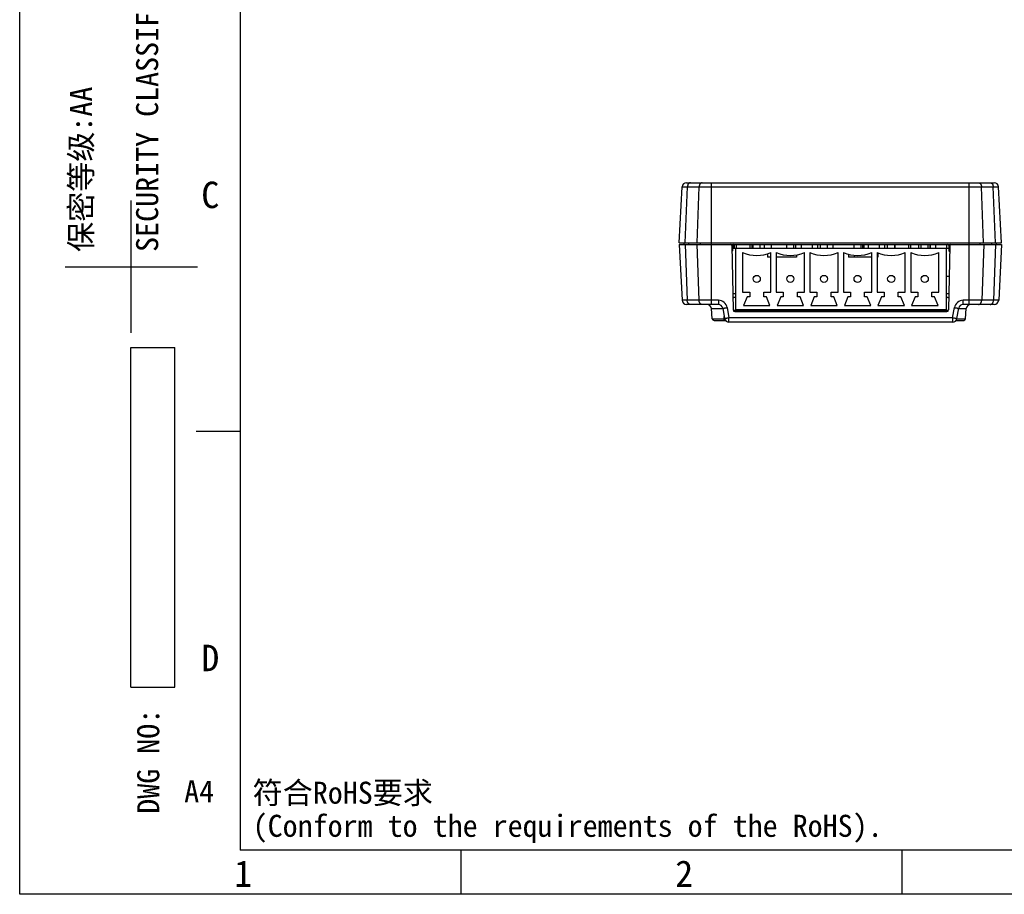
# Model space of a CAD drawing. Header units: millimetres. Extents: x 0 to 297, y 0 to 210.
# Tile 1 of 6: x 0 to 112, y 0 to 99. Entities that reach past the tile are written whole.
import ezdxf

# ---------------------------------------------------------------- set-up
doc = ezdxf.new("R2010")
doc.units = ezdxf.units.MM
doc.header["$LTSCALE"] = 16.335
doc.layers.get('0').update_dxf_attribs({"linetype": 'CONTINUOUS'})
doc.layers.add('00_COMPONENTS', color=7, linetype='CONTINUOUS')
doc.layers.add('50_ALL_DETAILS', color=7, linetype='CONTINUOUS')
doc.styles.get("Standard").update_dxf_attribs({"font": 'simfang.ttf'})
doc.styles.add('TEXTSTYLE_2', font='simfang.ttf')
doc.styles.add('TEXTSTYLE_3', font='simfang.ttf')

msp = doc.modelspace()

# ---------------------------------------------------------------- linework, layer by layer
at = {"color": 7}
for p, q in [((0, 0), (0, 210)), ((25, 205), (25, 5)), ((12.646, 63.648), (12.646, 78.648)), ((5.146, 71.148), (20.146, 71.148)), ((12.583, 23.474), (12.583, 61.974)), ((12.583, 61.974), (17.583, 61.974)), ((17.583, 23.474), (17.583, 61.974)), ((20, 52.5), (25, 52.5)), ((12.583, 23.474), (17.583, 23.474)), ((292.006, 5), (25, 5)), ((49.999, 5), (49.999, 0)), ((99.999, 5), (99.999, 0)), ((297, 0), (0, 0))]:
    msp.add_line(p, q, dxfattribs=at)
at = {"layer": '00_COMPONENTS', "color": 7}
for p, q in [((75.616, 80.665), (110.468, 80.665)), ((74.786, 73.865), (75.117, 80.191)), ((111.299, 73.865), (110.968, 80.191)), ((74.786, 73.865), (111.299, 73.865)), ((75.326, 73.665), (75.316, 73.865)), ((110.759, 73.665), (110.769, 73.865)), ((74.759, 73.665), (75.091, 67.339)), ((74.759, 73.665), (111.325, 73.665)), ((80.745, 73.567), (80.873, 66.251)), ((80.839, 73.567), (80.829, 72.963)), ((80.834, 73.265), (105.042, 73.265)), ((81.019, 73.265), (81.019, 73.665)), ((81.042, 73.265), (81.042, 73.665)), ((81.141, 73.265), (81.141, 66.254)), ((81.967, 72.764), (81.967, 68.244)), ((83.042, 73.265), (83.042, 73.665)), ((83.167, 73.265), (83.167, 73.665)), ((83.967, 73.265), (83.967, 73.665)), ((84.392, 73.665), (84.392, 73.265)), ((84.773, 72.619), (84.773, 72.249)), ((85.167, 68.244), (85.167, 72.764)), ((85.192, 73.665), (85.192, 73.265)), ((85.777, 72.764), (85.777, 68.244)), ((86.977, 73.265), (86.977, 73.665)), ((87.777, 73.265), (87.777, 73.665)), ((87.984, 73.265), (87.984, 73.665)), ((88.634, 73.265), (88.634, 73.665)), ((88.977, 68.244), (88.977, 72.764)), ((89.587, 72.764), (89.587, 68.244)), ((89.834, 73.665), (89.834, 73.265)), ((90.484, 73.265), (90.484, 73.665)), ((90.787, 73.265), (90.787, 73.665)), ((91.587, 73.265), (91.587, 73.665)), ((92.192, 73.665), (92.192, 73.265)), ((92.787, 68.244), (92.787, 72.764)), ((93.397, 72.764), (93.397, 68.244)), ((93.981, 72.566), (93.981, 72.249)), ((94.597, 73.265), (94.597, 73.665)), ((95.397, 73.265), (95.397, 73.665)), ((95.6, 73.265), (95.6, 73.665)), ((95.692, 73.665), (95.692, 73.265)), ((96.25, 73.265), (96.25, 73.665)), ((96.597, 68.244), (96.597, 72.764)), ((97.207, 72.764), (97.207, 68.244)), ((97.283, 72.736), (97.283, 72.249)), ((97.45, 73.665), (97.45, 73.265)), ((98.1, 73.265), (98.1, 73.665)), ((98.407, 73.265), (98.407, 73.665)), ((99.207, 73.265), (99.207, 73.665)), ((100.407, 68.244), (100.407, 72.764)), ((101.017, 72.764), (101.017, 68.244)), ((101.042, 73.265), (101.042, 73.665)), ((101.892, 73.665), (101.892, 73.265)), ((102.217, 73.265), (102.217, 73.665)), ((103.017, 73.265), (103.017, 73.665)), ((103.215, 73.265), (103.215, 73.665)), ((103.865, 73.265), (103.865, 73.665)), ((104.217, 68.244), (104.217, 72.764)), ((105.042, 73.265), (105.042, 66.254)), ((105.065, 73.665), (105.065, 73.265)), ((105.065, 73.265), (105.349, 73.265)), ((105.438, 73.567), (105.311, 66.251)), ((105.344, 73.567), (105.355, 72.963)), ((111.325, 73.665), (110.994, 67.339)), ((85.167, 72.249), (84.773, 72.249)), ((88.075, 72.249), (85.777, 72.249)), ((88.075, 72.496), (88.075, 72.249)), ((96.597, 72.249), (93.981, 72.249)), ((94.616, 72.453), (94.616, 72.249)), ((97.283, 72.249), (97.207, 72.249)), ((105.042, 70.065), (105.377, 70.065)), ((81.967, 68.244), (82.767, 68.244)), ((82.767, 68.244), (82.767, 67.744)), ((84.367, 67.744), (84.367, 68.244)), ((84.367, 68.244), (85.167, 68.244)), ((85.777, 68.244), (86.577, 68.244)), ((86.577, 68.244), (86.577, 67.744)), ((88.177, 67.744), (88.177, 68.244)), ((88.177, 68.244), (88.977, 68.244)), ((89.587, 68.244), (90.387, 68.244)), ((90.387, 68.244), (90.387, 67.744)), ((91.987, 67.744), (91.987, 68.244)), ((91.987, 68.244), (92.787, 68.244)), ((93.397, 68.244), (94.197, 68.244)), ((94.197, 68.244), (94.197, 67.744)), ((95.797, 67.744), (95.797, 68.244)), ((95.797, 68.244), (96.597, 68.244)), ((97.207, 68.244), (98.007, 68.244)), ((98.007, 68.244), (98.007, 67.744)), ((99.607, 67.744), (99.607, 68.244)), ((99.607, 68.244), (100.407, 68.244)), ((101.017, 68.244), (101.817, 68.244)), ((101.817, 68.244), (101.817, 67.744)), ((103.417, 67.744), (103.417, 68.244)), ((103.417, 68.244), (104.217, 68.244)), ((81.141, 68.065), (80.841, 68.065)), ((82.467, 67.744), (82.067, 66.744)), ((82.767, 67.744), (82.467, 67.744)), ((84.667, 67.744), (84.367, 67.744)), ((85.067, 66.744), (84.667, 67.744)), ((86.277, 67.744), (85.877, 66.744)), ((86.577, 67.744), (86.277, 67.744)), ((88.477, 67.744), (88.177, 67.744)), ((88.877, 66.744), (88.477, 67.744)), ((90.087, 67.744), (89.687, 66.744)), ((90.387, 67.744), (90.087, 67.744)), ((92.287, 67.744), (91.987, 67.744)), ((92.687, 66.744), (92.287, 67.744)), ((93.897, 67.744), (93.497, 66.744)), ((94.197, 67.744), (93.897, 67.744)), ((96.097, 67.744), (95.797, 67.744)), ((96.497, 66.744), (96.097, 67.744)), ((97.707, 67.744), (97.307, 66.744)), ((98.007, 67.744), (97.707, 67.744)), ((99.907, 67.744), (99.607, 67.744)), ((100.307, 66.744), (99.907, 67.744)), ((101.517, 67.744), (101.117, 66.744)), ((101.817, 67.744), (101.517, 67.744)), ((103.717, 67.744), (103.417, 67.744)), ((104.117, 66.744), (103.717, 67.744)), ((105.342, 68.065), (105.042, 68.065)), ((79.222, 66.865), (75.59, 66.865)), ((78.525, 65.247), (78.423, 66.408)), ((79.714, 66.452), (79.921, 65.278)), ((81.073, 66.054), (105.111, 66.054)), ((105.042, 66.254), (81.141, 66.254)), ((82.067, 66.744), (85.067, 66.744)), ((85.877, 66.744), (88.877, 66.744)), ((89.687, 66.744), (92.687, 66.744)), ((93.497, 66.744), (96.497, 66.744)), ((97.307, 66.744), (100.307, 66.744)), ((101.117, 66.744), (104.117, 66.744)), ((106.263, 65.278), (106.47, 66.452)), ((110.495, 66.865), (106.962, 66.865)), ((107.224, 65.247), (107.325, 66.408)), ((78.724, 65.065), (80.013, 65.065)), ((105.77, 64.865), (80.413, 64.865)), ((106.17, 65.065), (107.025, 65.065))]:
    msp.add_line(p, q, dxfattribs=at)
at = {"layer": '00_COMPONENTS', "color": 4}
for p, q in [((78.444, 66.865), (78.444, 80.665)), ((107.641, 66.865), (107.641, 80.665)), ((75.117, 80.191), (110.968, 80.191)), ((75.468, 73.865), (75.702, 80.191)), ((76.796, 73.865), (77.031, 80.191)), ((109.288, 73.865), (109.054, 80.191)), ((110.617, 73.865), (110.382, 80.191)), ((75.85, 73.665), (75.843, 73.865)), ((77.179, 73.665), (77.171, 73.865)), ((108.906, 73.665), (108.913, 73.865)), ((110.234, 73.665), (110.242, 73.865)), ((75.449, 73.665), (75.684, 67.339)), ((76.778, 73.665), (77.012, 67.339)), ((81.259, 73.265), (81.259, 73.665)), ((82.826, 73.265), (82.826, 73.665)), ((99.259, 73.265), (99.259, 73.665)), ((100.826, 73.265), (100.826, 73.665)), ((103.259, 73.265), (103.259, 73.665)), ((109.307, 73.665), (109.072, 67.339)), ((110.635, 73.665), (110.401, 67.339)), ((79.222, 67.339), (75.091, 67.339)), ((79.222, 67.339), (79.222, 66.865)), ((106.962, 66.865), (106.962, 67.339)), ((110.994, 67.339), (106.962, 67.339)), ((78.423, 66.408), (79.722, 66.408)), ((80.206, 66.512), (80.413, 65.339)), ((81.868, 66.254), (81.869, 66.195)), ((81.869, 66.054), (81.869, 66.195)), ((81.869, 66.195), (104.315, 66.195)), ((104.315, 66.195), (104.316, 66.254)), ((104.315, 66.054), (104.315, 66.195)), ((105.77, 65.339), (105.977, 66.512)), ((106.462, 66.408), (107.325, 66.408)), ((78.525, 65.247), (79.927, 65.247)), ((79.883, 65.065), (79.883, 65.492)), ((80.413, 64.865), (80.413, 65.339)), ((105.77, 65.339), (80.413, 65.339)), ((105.77, 65.339), (105.77, 64.865)), ((106.256, 65.247), (107.224, 65.247))]:
    msp.add_line(p, q, dxfattribs=at)
at = {"layer": '00_COMPONENTS', "color": 7}
for centre in [(83.567, 69.765), (87.377, 69.765), (91.187, 69.765), (94.997, 69.765), (98.807, 69.765), (102.617, 69.765)]:
    msp.add_circle(centre, 0.4, dxfattribs=at)
for centre, radius, start, end in [((75.616, 80.165), 0.5, 90, 177), ((110.468, 80.165), 0.5, 3, 90), ((80.645, 73.565), 0.1, 1, 90), ((80.729, 72.965), 0.1, 286.49445, 359), ((80.939, 73.565), 0.1, 90, 179), ((83.567, 76.43), 4, 246.42182, 293.57818), ((87.377, 76.43), 4, 246.42182, 293.57818), ((91.187, 76.43), 4, 246.42182, 293.57818), ((94.997, 76.43), 4, 246.42182, 293.57818), ((98.807, 76.43), 4, 246.42182, 293.57818), ((102.617, 76.43), 4, 246.42182, 293.57818), ((105.244, 73.565), 0.1, 1, 90), ((105.455, 72.965), 0.1, 181, 253.50555), ((105.538, 73.565), 0.1, 90, 179), ((75.59, 67.365), 0.5, 183, 270), ((110.495, 67.365), 0.5, 270, 357), ((77.925, 66.365), 0.5, 5, 90), ((79.222, 66.365), 0.5, 10, 90), ((81.073, 66.254), 0.2, 181, 270), ((105.111, 66.254), 0.2, 270, 359), ((106.962, 66.365), 0.5, 90, 170), ((107.823, 66.365), 0.5, 90, 175), ((78.724, 65.265), 0.2, 185, 270), ((80.413, 65.365), 0.5, 190, 270), ((105.77, 65.365), 0.5, 270, 350), ((107.025, 65.265), 0.2, 270, 355)]:
    msp.add_arc(centre, radius, start, end, dxfattribs=at)
at = {"layer": '00_COMPONENTS', "color": 4}
for centre, start, end in [((79.222, 66.339), 10, 90), ((106.962, 66.339), 90, 170)]:
    msp.add_arc(centre, 1, start, end, dxfattribs=at)
for points, knots in [([(76.056, 80.665), (76.033, 80.665), (75.987, 80.659), (75.922, 80.631), (75.862, 80.587), (75.809, 80.528), (75.765, 80.456), (75.72, 80.345), (75.705, 80.253), (75.702, 80.191)], [0, 0, 0, 0, 0.103916, 0.2113662, 0.325103, 0.4466336, 0.5761941, 0.7129349, 1, 1, 1, 1]), ([(77.384, 80.665), (77.361, 80.665), (77.316, 80.659), (77.25, 80.631), (77.19, 80.587), (77.138, 80.528), (77.094, 80.456), (77.049, 80.345), (77.033, 80.253), (77.031, 80.191)], [0, 0, 0, 0, 0.103916, 0.2113662, 0.325103, 0.4466336, 0.5761941, 0.7129349, 1, 1, 1, 1]), ([(108.701, 80.665), (108.723, 80.665), (108.769, 80.659), (108.834, 80.631), (108.894, 80.587), (108.947, 80.528), (108.991, 80.456), (109.036, 80.345), (109.052, 80.253), (109.054, 80.191)], [0, 0, 0, 0, 0.103916, 0.2113662, 0.325103, 0.4466336, 0.5761941, 0.7129349, 1, 1, 1, 1]), ([(110.029, 80.665), (110.052, 80.665), (110.097, 80.659), (110.163, 80.631), (110.223, 80.587), (110.276, 80.528), (110.319, 80.456), (110.365, 80.345), (110.38, 80.253), (110.382, 80.191)], [0, 0, 0, 0, 0.103916, 0.2113662, 0.325103, 0.4466336, 0.5761941, 0.7129349, 1, 1, 1, 1]), ([(76.037, 66.865), (76.015, 66.865), (75.969, 66.871), (75.903, 66.899), (75.843, 66.943), (75.791, 67.002), (75.747, 67.074), (75.702, 67.185), (75.686, 67.277), (75.684, 67.339)], [0, 0, 0, 0, 0.103916, 0.2113662, 0.325103, 0.4466336, 0.5761941, 0.7129349, 1, 1, 1, 1]), ([(77.365, 66.865), (77.343, 66.865), (77.297, 66.871), (77.232, 66.899), (77.172, 66.943), (77.119, 67.002), (77.075, 67.074), (77.03, 67.185), (77.015, 67.277), (77.012, 67.339)], [0, 0, 0, 0, 0.103916, 0.2113662, 0.325103, 0.4466336, 0.5761941, 0.7129349, 1, 1, 1, 1]), ([(81.141, 67.676), (81.118, 67.673), (81.076, 67.666), (81.017, 67.655), (80.967, 67.643), (80.925, 67.63), (80.893, 67.617), (80.872, 67.605), (80.86, 67.595), (80.854, 67.588), (80.85, 67.581), (80.85, 67.576), (80.85, 67.574)], [0, 0, 0, 0, 0.2136197, 0.4017185, 0.5635508, 0.6988173, 0.8077474, 0.8914096, 0.924631, 0.9529397, 0.9774856, 1, 1, 1, 1]), ([(105.334, 67.574), (105.334, 67.576), (105.333, 67.581), (105.33, 67.588), (105.324, 67.595), (105.312, 67.605), (105.291, 67.617), (105.258, 67.63), (105.217, 67.643), (105.166, 67.655), (105.107, 67.666), (105.065, 67.673), (105.043, 67.676)], [0, 0, 0, 0, 0.022514, 0.0470608, 0.0753702, 0.1085919, 0.1922546, 0.301185, 0.4364513, 0.5982831, 0.7863812, 1, 1, 1, 1]), ([(108.719, 66.865), (108.742, 66.865), (108.788, 66.871), (108.853, 66.899), (108.913, 66.943), (108.966, 67.002), (109.009, 67.074), (109.055, 67.185), (109.07, 67.277), (109.072, 67.339)], [0, 0, 0, 0, 0.103916, 0.2113662, 0.325103, 0.4466336, 0.5761941, 0.7129349, 1, 1, 1, 1]), ([(110.048, 66.865), (110.07, 66.865), (110.116, 66.871), (110.181, 66.899), (110.241, 66.943), (110.294, 67.002), (110.338, 67.074), (110.383, 67.185), (110.398, 67.277), (110.401, 67.339)], [0, 0, 0, 0, 0.103916, 0.2113662, 0.325103, 0.4466336, 0.5761941, 0.7129349, 1, 1, 1, 1]), ([(79.714, 66.452), (79.714, 66.451), (79.715, 66.45), (79.717, 66.449), (79.72, 66.449), (79.724, 66.448), (79.73, 66.448), (79.739, 66.448), (79.754, 66.449), (79.775, 66.45), (79.8, 66.452), (79.828, 66.455), (79.874, 66.461), (79.938, 66.469), (80.021, 66.482), (80.112, 66.496), (80.174, 66.507), (80.206, 66.512)], [0, 0, 0, 0, 0.0027929, 0.0071734, 0.0136418, 0.0223355, 0.0332906, 0.0465108, 0.0796751, 0.1215853, 0.1718746, 0.2300852, 0.2956743, 0.4464539, 0.6185353, 0.8054033, 1, 1, 1, 1]), ([(80.873, 66.251), (80.873, 66.249), (80.875, 66.246), (80.879, 66.244), (80.884, 66.242), (80.891, 66.24), (80.902, 66.237), (80.929, 66.231), (80.98, 66.224), (81.024, 66.22), (81.049, 66.218)], [0, 0, 0, 0, 0.0290568, 0.0519939, 0.081711, 0.1185323, 0.1626045, 0.2726931, 0.5800752, 1, 1, 1, 1]), ([(81.049, 66.218), (81.08, 66.215), (81.147, 66.211), (81.214, 66.207), (81.25, 66.206)], [0, 0, 0, 0, 0.459517, 1, 1, 1, 1]), ([(81.25, 66.206), (81.347, 66.202), (81.553, 66.196), (81.759, 66.195), (81.869, 66.195)], [0, 0, 0, 0, 0.4691312, 1, 1, 1, 1]), ([(104.315, 66.195), (104.429, 66.195), (104.642, 66.196), (104.855, 66.202), (104.955, 66.207)], [0, 0, 0, 0, 0.5336087, 1, 1, 1, 1]), ([(104.955, 66.207), (104.982, 66.208), (105.032, 66.211), (105.103, 66.215), (105.164, 66.22), (105.208, 66.225), (105.239, 66.229), (105.257, 66.232), (105.273, 66.235), (105.286, 66.238), (105.297, 66.241), (105.303, 66.244), (105.307, 66.246), (105.31, 66.248), (105.311, 66.25), (105.311, 66.251)], [0, 0, 0, 0, 0.2212208, 0.4178623, 0.5878753, 0.7295983, 0.7894436, 0.8417796, 0.8865216, 0.9236283, 0.9531199, 0.9751467, 0.9834995, 0.9902358, 1, 1, 1, 1]), ([(105.977, 66.512), (106.009, 66.507), (106.071, 66.496), (106.162, 66.482), (106.246, 66.469), (106.31, 66.461), (106.355, 66.455), (106.384, 66.452), (106.409, 66.45), (106.429, 66.449), (106.444, 66.448), (106.454, 66.448), (106.459, 66.448), (106.463, 66.449), (106.467, 66.449), (106.469, 66.45), (106.47, 66.451), (106.47, 66.452)], [0, 0, 0, 0, 0.1945967, 0.3814647, 0.5535461, 0.7043257, 0.7699148, 0.8281254, 0.8784147, 0.9203249, 0.9534892, 0.9667094, 0.9776645, 0.9863582, 0.9928266, 0.9972071, 1, 1, 1, 1]), ([(80.413, 65.339), (80.381, 65.333), (80.319, 65.322), (80.228, 65.308), (80.145, 65.295), (80.081, 65.287), (80.035, 65.282), (80.007, 65.278), (79.982, 65.276), (79.961, 65.275), (79.946, 65.274), (79.937, 65.274), (79.931, 65.275), (79.927, 65.275), (79.924, 65.276), (79.922, 65.277), (79.921, 65.278), (79.921, 65.278)], [0, 0, 0, 0, 0.1945967, 0.3814647, 0.5535461, 0.7043257, 0.7699148, 0.8281254, 0.8784147, 0.9203249, 0.9534892, 0.9667094, 0.9776645, 0.9863582, 0.9928266, 0.9972071, 1, 1, 1, 1]), ([(106.263, 65.278), (106.263, 65.278), (106.262, 65.277), (106.26, 65.276), (106.256, 65.275), (106.252, 65.275), (106.247, 65.274), (106.237, 65.274), (106.222, 65.275), (106.202, 65.276), (106.177, 65.278), (106.148, 65.282), (106.103, 65.287), (106.039, 65.295), (105.955, 65.308), (105.864, 65.322), (105.802, 65.333), (105.77, 65.339)], [0, 0, 0, 0, 0.0027929, 0.0071734, 0.0136418, 0.0223355, 0.0332906, 0.0465108, 0.0796751, 0.1215854, 0.1718747, 0.2300853, 0.2956744, 0.4464541, 0.6185356, 0.8054036, 1, 1, 1, 1])]:
    msp.add_open_spline(points, degree=3, knots=knots, dxfattribs=at)

# ---------------------------------------------------------------- texts
at = {"color": 3, "insert": (5.699, 72.823), "char_height": 2.5, "width": 47.73438, "attachment_point": 1, "rotation": 90, "line_spacing_factor": 0.9}
msp.add_mtext('保密等级:AA\\P \\PSECURITY CLASSIFICATION:AA', dxfattribs=at)
at = {"color": 3, "char_height": 3, "width": 2.2031, "attachment_point": 1, "line_spacing_factor": 0.9, "style": 'TEXTSTYLE_3'}
for s, insert in [('C', (20.589, 80.793)), ('D', (20.589, 28.293)), ('1', (24.318, 3.847)), ('2', (74.318, 3.847))]:
    msp.add_mtext(s, dxfattribs=dict(at, insert=insert))
at = {"color": 3, "insert": (13.325, 15.086), "char_height": 2.5, "width": 12.85156, "attachment_point": 2, "rotation": 90, "line_spacing_factor": 0.9, "style": 'TEXTSTYLE_2'}
msp.add_mtext('DWG NO:', dxfattribs=at)
at = {"color": 3, "char_height": 2.5, "attachment_point": 1, "line_spacing_factor": 0.9}
for s, insert, width in [('A4', (18.649, 12.931), 3.67183), ('符合RoHS要求\\P(Conform to the requirements of the RoHS).', (26.41, 12.766), 77.10938)]:
    msp.add_mtext(s, dxfattribs=dict(at, insert=insert, width=width))
at = {"layer": '50_ALL_DETAILS', "color": 3, "char_height": 2, "width": 11.75, "attachment_point": 2, "line_spacing_factor": 0.9}
for s, insert in [('APPROVED', (117.94, 21.131)), ('STANDARD', (117.94, 15.131))]:
    msp.add_mtext(s, dxfattribs=dict(at, insert=insert))

doc.saveas('drawing.dxf')
